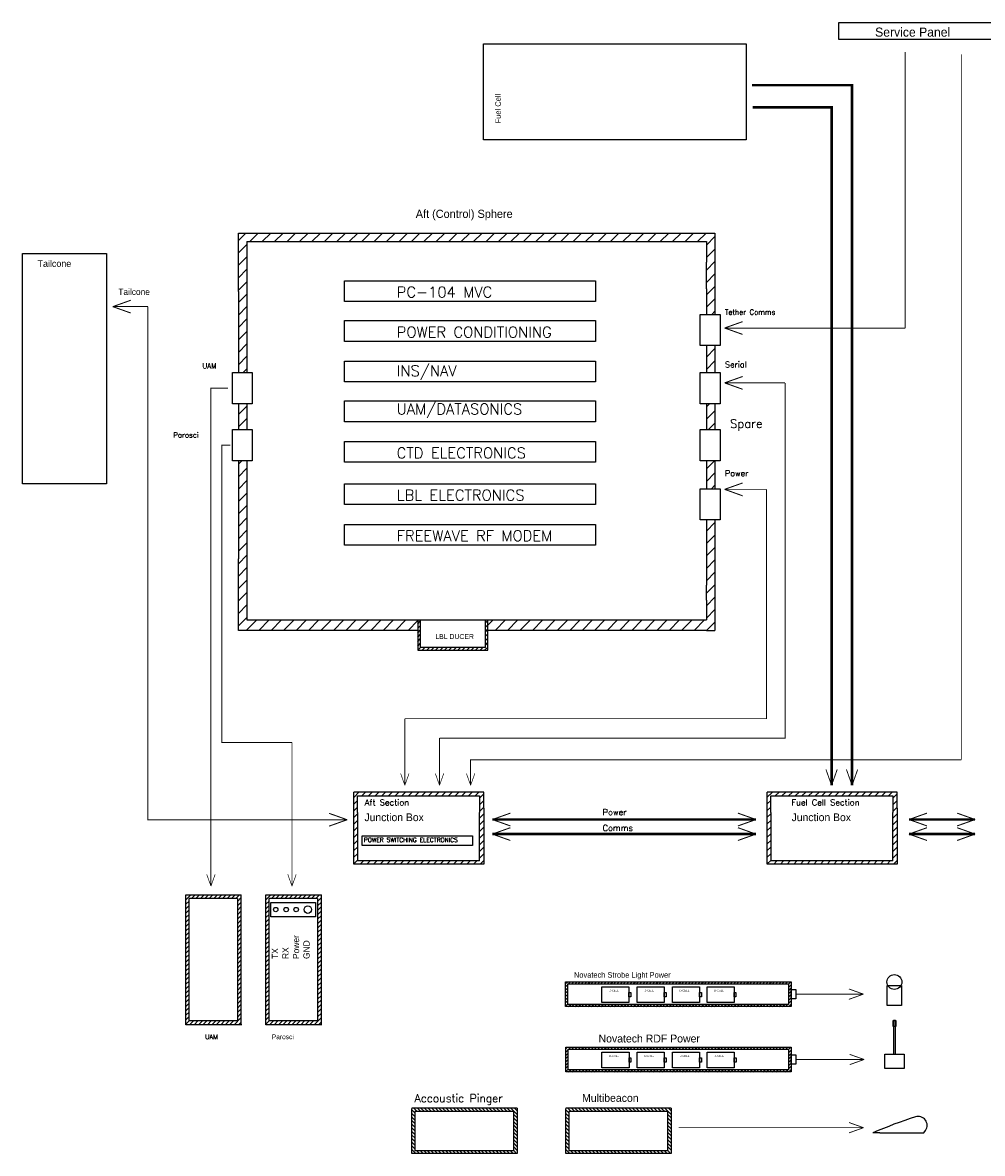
# Model space of a CAD drawing. Extents: x 2.6 to 26, y 0.9 to 19.9.
# Tile 1 of 3: x 2.6 to 16.2, y 3.8 to 19.9. Entities that reach past the tile are written whole.
import ezdxf

# ---------------------------------------------------------------- set-up
doc = ezdxf.new("R2010")
doc.units = 0
doc.header["$MEASUREMENT"] = 0
doc.layers.get('0').update_dxf_attribs({"linetype": 'CONTINUOUS'})
doc.styles.add('ADESK1', font='romans')

msp = doc.modelspace()

# ---------------------------------------------------------------- hatches: boundary and pattern name
at = {"ltscale": 0.003}
h = msp.add_hatch(dxfattribs=at)
h.set_pattern_fill('ANSI31', color=3, style=0)
h.paths.add_polyline_path([(12.294, 16.765), (12.294, 16.471), (12.294, 16.413), (12.294, 16.092), (12.294, 15.729), (12.415, 15.729), (12.415, 16.092), (12.415, 16.413), (12.415, 16.471), (12.415, 16.886), (12.294, 16.886), (5.643, 16.886), (5.643, 16.054), (5.643, 14.902), (5.764, 14.902), (5.764, 16.054), (5.764, 16.765)])
h.paths.add_polyline_path([(5.764, 14.458), (5.643, 14.458), (5.643, 14.091), (5.764, 14.091)])
h.paths.add_polyline_path([(5.643, 12.255), (5.643, 11.236), (8.192, 11.236), (8.192, 11.384), (5.764, 11.384), (5.764, 12.255), (5.764, 13.647), (5.643, 13.647)])
h.paths.add_polyline_path([(9.188, 11.384), (9.188, 11.359), (9.188, 11.264), (9.188, 11.236), (12.294, 11.236), (12.415, 11.236), (12.415, 11.663), (12.415, 11.673), (12.415, 11.88), (12.415, 12.806), (12.294, 12.806), (12.294, 11.88), (12.294, 11.673), (12.294, 11.663), (12.294, 11.384)])
h.paths.add_polyline_path([(12.415, 13.647), (12.294, 13.647), (12.294, 13.25), (12.415, 13.25)])
h.paths.add_polyline_path([(12.294, 14.091), (12.415, 14.091), (12.415, 14.458), (12.294, 14.458)])
h.paths.add_polyline_path([(12.415, 15.285), (12.294, 15.285), (12.294, 14.902), (12.415, 14.902)], flags=17)
h = msp.add_hatch()
h.set_pattern_fill('ANSI31', color=3, scale=0.357269, style=0)
h.set_pattern_definition([(45, (10.37441, 13.70058), (-0.0315784, 0.0315784), [])])
h.paths.add_polyline_path([(9.153, 10.99), (8.229, 10.99), (8.229, 11.384), (8.192, 11.384), (8.192, 10.952), (9.188, 10.952), (9.188, 11.264), (9.188, 11.359), (9.188, 11.384), (9.153, 11.384), (9.153, 11.324), (9.153, 11.236)])
h = msp.add_hatch()
h.set_pattern_fill('ANSI31', color=3, scale=0.535904, style=0)
h.set_pattern_definition([(45, (14.274927, 13.29622), (-0.04736764, 0.04736764), [])])
h.paths.add_polyline_path([(7.282, 8.936), (7.282, 8.703), (7.282, 7.913), (9.13, 7.913), (9.13, 8.708), (9.13, 8.936)])
h.paths.add_polyline_path([(9.07, 8.881), (9.07, 8.648), (9.07, 7.959), (7.334, 7.959), (7.334, 8.648), (7.334, 8.881)], flags=16)
h = msp.add_hatch()
h.set_pattern_fill('ANSI31', color=3, scale=0.535904, style=0)
h.set_pattern_definition([(45, (20.15015, 13.29622), (-0.04736764, 0.04736764), [])])
h.paths.add_polyline_path([(13.158, 8.936), (13.158, 8.703), (13.158, 7.913), (15.006, 7.913), (15.006, 8.708), (15.006, 8.936)])
h.paths.add_polyline_path([(14.946, 8.881), (14.946, 8.648), (14.946, 7.959), (13.209, 7.959), (13.209, 8.648), (13.209, 8.881)], flags=16)
h = msp.add_hatch()
h.set_pattern_fill('ANSI31', color=3, scale=0.357269, angle=-180, style=0)
h.set_pattern_definition([(225, (38.580394, 5.34148), (0.03157843, -0.03157843), [])])
h.paths.add_polyline_path([(4.896, 5.626), (5.685, 5.626), (5.685, 5.686), (5.685, 7.422), (5.685, 7.474), (4.896, 7.474)])
h.paths.add_polyline_path([(4.942, 7.422), (5.63, 7.422), (5.63, 5.686), (4.942, 5.686)], flags=16)
h = msp.add_hatch()
h.set_pattern_fill('ANSI31', color=3, scale=0.357269, angle=-180, style=0)
h.set_pattern_definition([(225, (39.717786, 5.34148), (0.03157843, -0.03157843), [])])
h.paths.add_polyline_path([(6.033, 5.626), (6.823, 5.626), (6.823, 5.686), (6.823, 7.422), (6.823, 7.474), (6.033, 7.474)])
h.paths.add_polyline_path([(6.079, 7.422), (6.768, 7.422), (6.768, 5.686), (6.079, 5.686)], flags=16)
h = msp.add_hatch()
h.set_pattern_fill('ANSI31', color=3, scale=0.260351, style=0)
h.set_pattern_definition([(45, (-3.58259, 10.10288), (-0.02301202, 0.02301202), [])])
h.paths.add_polyline_path([(10.294, 5.887), (13.498, 5.887), (13.498, 6.239), (10.294, 6.239)])
h.paths.add_polyline_path([(10.327, 5.918), (13.46, 5.918), (13.46, 6.21), (10.327, 6.21)], flags=16)
h = msp.add_hatch()
h.set_pattern_fill('ANSI31', color=3, scale=0.260351, style=0)
h.set_pattern_definition([(45, (-3.58055, 9.173842), (-0.02301202, 0.02301202), [])])
h.paths.add_polyline_path([(10.296, 4.958), (13.5, 4.958), (13.5, 5.31), (10.296, 5.31)])
h.paths.add_polyline_path([(10.329, 4.989), (13.462, 4.989), (13.462, 5.281), (10.329, 5.281)], flags=16)
h = msp.add_hatch()
h.set_pattern_fill('ANSI31', color=3, scale=0.289279, angle=-90, style=0)
h.set_pattern_definition([(315, (9.836045, 31.07294), (0.02556891, 0.02556891), [])])
h.paths.add_polyline_path([(9.606, 3.799), (9.606, 4.438), (9.557, 4.438), (8.152, 4.438), (8.11, 4.438), (8.11, 3.799)])
h.paths.add_polyline_path([(8.152, 3.836), (8.152, 4.393), (9.557, 4.393), (9.557, 3.836)], flags=16)
h = msp.add_hatch()
h.set_pattern_fill('ANSI31', color=3, scale=0.289279, angle=-90, style=0)
h.set_pattern_definition([(315, (12.024295, 31.07294), (0.02556891, 0.02556891), [])])
h.paths.add_polyline_path([(11.794, 3.799), (11.794, 4.438), (11.746, 4.438), (10.34, 4.438), (10.298, 4.438), (10.298, 3.799)])
h.paths.add_polyline_path([(10.34, 3.836), (10.34, 4.393), (11.746, 4.393), (11.746, 3.836)], flags=16)

# ---------------------------------------------------------------- linework, layer by layer
for p, q in [((12.294, 16.886), (12.415, 16.886)), ((5.764, 16.765), (12.294, 16.765)), ((5.764, 16.765), (5.764, 16.054)), ((12.294, 16.765), (12.294, 16.471)), ((12.294, 16.413), (12.294, 16.471)), ((12.294, 16.092), (12.294, 16.413)), ((12.415, 16.471), (12.415, 16.413)), ((12.415, 16.413), (12.415, 16.092)), ((12.294, 16.092), (12.294, 15.729)), ((12.415, 16.092), (12.415, 15.729)), ((12.489, 15.729), (12.489, 15.285)), ((12.294, 15.285), (12.294, 14.902)), ((12.415, 15.285), (12.415, 14.902)), ((5.84, 14.902), (5.84, 14.458)), ((12.489, 14.902), (12.489, 14.458)), ((5.84, 14.091), (5.84, 13.647)), ((12.489, 14.091), (12.489, 13.647)), ((12.489, 13.25), (12.489, 12.806)), ((12.294, 12.806), (12.294, 11.88)), ((12.415, 12.806), (12.415, 11.88)), ((5.764, 12.255), (5.764, 11.384)), ((12.294, 11.673), (12.294, 11.88)), ((12.415, 11.88), (12.415, 11.663)), ((12.294, 11.663), (12.294, 11.673)), ((12.294, 11.663), (12.294, 11.384)), ((12.415, 11.673), (12.415, 11.663)), ((5.764, 11.384), (12.294, 11.384)), ((8.192, 11.384), (8.192, 10.952)), ((8.229, 11.384), (8.229, 10.99)), ((9.153, 11.324), (9.153, 11.384)), ((9.153, 11.236), (9.153, 11.324)), ((9.188, 11.359), (9.188, 11.384)), ((9.188, 11.264), (9.188, 11.359)), ((9.188, 10.952), (9.188, 11.264)), ((9.153, 10.99), (9.153, 11.236)), ((12.294, 11.236), (12.415, 11.236)), ((8.192, 10.952), (9.188, 10.952)), ((9.153, 10.99), (8.229, 10.99)), ((7.282, 8.703), (7.282, 8.936)), ((9.13, 8.936), (7.282, 8.936)), ((7.334, 8.648), (7.334, 8.881)), ((7.334, 8.881), (9.07, 8.881)), ((9.07, 8.881), (9.07, 8.648)), ((9.13, 8.708), (9.13, 8.936)), ((13.158, 8.703), (13.158, 8.936)), ((15.006, 8.936), (13.158, 8.936)), ((13.209, 8.648), (13.209, 8.881)), ((13.209, 8.881), (14.946, 8.881)), ((14.946, 8.881), (14.946, 8.648)), ((15.006, 8.708), (15.006, 8.936)), ((9.13, 8.708), (9.13, 7.913)), ((15.006, 8.708), (15.006, 7.913)), ((7.334, 8.648), (7.334, 7.959)), ((9.07, 7.959), (9.07, 8.648)), ((13.209, 8.648), (13.209, 7.959)), ((14.946, 7.959), (14.946, 8.648)), ((9.07, 7.959), (7.334, 7.959)), ((14.946, 7.959), (13.209, 7.959)), ((4.942, 5.686), (4.942, 7.422)), ((5.63, 7.422), (4.942, 7.422)), ((5.63, 7.422), (5.63, 5.686)), ((5.685, 7.422), (5.685, 7.474)), ((5.685, 5.686), (5.685, 7.422)), ((6.079, 5.686), (6.079, 7.422)), ((6.768, 7.422), (6.079, 7.422)), ((6.768, 7.422), (6.768, 5.686)), ((6.823, 7.422), (6.823, 7.474)), ((6.823, 5.686), (6.823, 7.422)), ((4.942, 5.686), (5.63, 5.686)), ((5.685, 5.626), (5.685, 5.686)), ((6.079, 5.686), (6.768, 5.686)), ((6.823, 5.626), (6.823, 5.686)), ((5.69, 5.626), (4.896, 5.626)), ((6.828, 5.626), (6.033, 5.626)), ((8.152, 4.442), (8.11, 4.442)), ((9.557, 4.442), (8.152, 4.442)), ((8.152, 4.397), (9.557, 4.397)), ((8.152, 4.393), (8.152, 3.836)), ((9.606, 4.442), (9.557, 4.442)), ((9.557, 3.836), (9.557, 4.393)), ((9.606, 4.442), (9.606, 3.799)), ((10.34, 4.442), (10.298, 4.442)), ((11.746, 4.442), (10.34, 4.442)), ((10.34, 4.397), (11.746, 4.397)), ((10.34, 4.393), (10.34, 3.836)), ((11.794, 4.442), (11.746, 4.442)), ((11.746, 3.836), (11.746, 4.393)), ((11.794, 4.442), (11.794, 3.799)), ((14.761, 4.09), (14.662, 4.09)), ((14.761, 4.09), (15.386, 4.09)), ((9.557, 3.836), (8.152, 3.836)), ((11.746, 3.836), (10.34, 3.836))]:
    msp.add_line(p, q)
for p, q in [((5.643, 16.054), (5.643, 14.902)), ((5.764, 16.054), (5.764, 14.902)), ((5.643, 14.458), (5.643, 14.091)), ((5.764, 14.458), (5.764, 14.091)), ((12.294, 14.458), (12.294, 14.091)), ((12.415, 14.458), (12.415, 14.091)), ((5.643, 13.647), (5.643, 12.255)), ((5.764, 13.647), (5.764, 12.255)), ((12.294, 13.647), (12.294, 13.25)), ((12.415, 13.647), (12.415, 13.25)), ((12.415, 12.806), (12.415, 12.712))]:
    msp.add_line(p, q, dxfattribs=at)
for points in [[(14.175, 19.878), (17.079, 19.878), (17.079, 19.636), (14.175, 19.636)], [(9.127, 18.213), (9.127, 19.574), (12.86, 19.574), (12.86, 18.213)], [(2.577, 16.596), (3.771, 16.596), (3.771, 13.319), (2.577, 13.319)], [(7.15, 16.205), (10.721, 16.205), (10.721, 15.91), (7.15, 15.91)], [(7.15, 15.64), (10.721, 15.64), (10.721, 15.345), (7.15, 15.345)], [(7.15, 15.063), (10.721, 15.063), (10.721, 14.768), (7.15, 14.768)], [(7.15, 14.498), (10.721, 14.498), (10.721, 14.203), (7.15, 14.203)], [(7.15, 13.921), (10.721, 13.921), (10.721, 13.626), (7.15, 13.626)], [(7.15, 13.32), (10.721, 13.32), (10.721, 13.026), (7.15, 13.026)], [(7.15, 12.743), (10.721, 12.743), (10.721, 12.449), (7.15, 12.449)], [(7.404, 8.314), (8.972, 8.314), (8.972, 8.176), (7.404, 8.176)], [(6.739, 7.161), (6.106, 7.161), (6.106, 7.367), (6.739, 7.367)], [(10.294, 6.239), (13.498, 6.239), (13.498, 5.887), (10.294, 5.887)], [(10.327, 6.21), (13.46, 6.21), (13.46, 5.918), (10.327, 5.918)], [(10.809, 6.165), (11.193, 6.165), (11.193, 5.946), (10.809, 5.946)], [(11.31, 6.165), (11.695, 6.165), (11.695, 5.946), (11.31, 5.946)], [(11.812, 6.165), (12.196, 6.165), (12.196, 5.946), (11.812, 5.946)], [(12.304, 6.165), (12.688, 6.165), (12.688, 5.946), (12.304, 5.946)], [(13.498, 6.129), (13.564, 6.129), (13.564, 5.997), (13.498, 5.997)], [(14.866, 6.186), (15.067, 6.186), (15.067, 5.9), (14.866, 5.9)], [(11.193, 6.085), (11.22, 6.085), (11.22, 6.025), (11.193, 6.025)], [(11.695, 6.085), (11.721, 6.085), (11.721, 6.025), (11.695, 6.025)], [(12.196, 6.085), (12.223, 6.085), (12.223, 6.025), (12.196, 6.025)], [(12.688, 6.085), (12.715, 6.085), (12.715, 6.025), (12.688, 6.025)], [(14.948, 5.689), (14.987, 5.689), (14.987, 5.601), (14.948, 5.601)], [(14.981, 5.689), (14.954, 5.689), (14.954, 5.209), (14.981, 5.209)], [(10.296, 5.31), (13.5, 5.31), (13.5, 4.958), (10.296, 4.958)], [(10.329, 5.281), (13.462, 5.281), (13.462, 4.989), (10.329, 4.989)], [(10.811, 5.236), (11.195, 5.236), (11.195, 5.017), (10.811, 5.017)], [(11.195, 5.156), (11.222, 5.156), (11.222, 5.096), (11.195, 5.096)], [(11.312, 5.236), (11.697, 5.236), (11.697, 5.017), (11.312, 5.017)], [(11.697, 5.156), (11.723, 5.156), (11.723, 5.096), (11.697, 5.096)], [(11.814, 5.236), (12.198, 5.236), (12.198, 5.017), (11.814, 5.017)], [(12.198, 5.156), (12.225, 5.156), (12.225, 5.096), (12.198, 5.096)], [(12.306, 5.236), (12.69, 5.236), (12.69, 5.017), (12.306, 5.017)], [(12.69, 5.156), (12.717, 5.156), (12.717, 5.096), (12.69, 5.096)], [(13.5, 5.2), (13.566, 5.2), (13.566, 5.068), (13.5, 5.068)], [(14.83, 5.209), (15.105, 5.209), (15.105, 5.008), (14.83, 5.008)]]:
    msp.add_lwpolyline(points, close=True)
at = {"color": 5, "ltscale": 0.003}
for points, const_width in [([(15.12, 19.459), (15.12, 15.535)], 0.0137), ([(15.918, 19.426), (15.918, 9.396)], 0.0137), ([(14.074, 17.529), (14.074, 18.673), (12.951, 18.673)], 0.0363), ([(4.357, 15.839), (4.357, 10.178)], 0.0137), ([(12.554, 15.535), (15.12, 15.535)], 0.0137), ([(5.253, 7.599), (5.253, 14.681), (5.495, 14.681)], 0.0137), ([(13.414, 14.755), (13.414, 9.704), (8.686, 9.704)], 0.0137), ([(12.554, 14.755), (13.414, 14.755)], 0.0137), ([(5.529, 13.87), (5.409, 13.87), (5.409, 9.643), (6.405, 9.643)], 0.0137), ([(13.149, 11.33), (13.149, 13.241)], 0.0137), ([(13.149, 11.33), (13.149, 9.98), (8.425, 9.98)], 0.0137), ([(4.357, 10.178), (4.357, 8.543), (7.189, 8.543)], 0.0137), ([(8.009, 9.033), (8.009, 9.98)], 0.0137), ([(8.211, 9.98), (8.009, 9.98)], 0.0137), ([(8.425, 9.98), (8.211, 9.98)], 0.0137), ([(8.502, 9.033), (8.502, 9.704)], 0.0137), ([(8.624, 9.704), (8.502, 9.704)], 0.0137), ([(8.686, 9.704), (8.624, 9.704)], 0.0137), ([(8.944, 9.033), (8.944, 9.396), (15.918, 9.396)], 0.0137), ([(6.405, 9.033), (6.405, 7.599)], 0.0137)]:
    msp.add_lwpolyline(points, dxfattribs=dict(at, const_width=const_width))
at = {"color": 5}
for points, const_width in [([(12.944, 18.989), (14.365, 18.989), (14.365, 17.529)], 0.0357), ([(14.074, 17.529), (14.074, 9.491)], 0.0357), ([(14.365, 17.529), (14.365, 9.491)], 0.0357), ([(3.859, 15.839), (4.114, 15.93)], 0.0143), ([(3.859, 15.839), (4.114, 15.748)], 0.0143), ([(4.357, 15.839), (3.859, 15.839)], 0.0143), ([(12.554, 15.535), (12.81, 15.626)], 0.0143), ([(12.554, 15.535), (12.81, 15.444)], 0.0143), ([(12.554, 14.755), (12.81, 14.846)], 0.0143), ([(12.554, 14.755), (12.81, 14.664)], 0.0143), ([(12.554, 13.241), (12.81, 13.332)], 0.0143), ([(12.554, 13.241), (12.81, 13.149)], 0.0143), ([(12.554, 13.241), (13.149, 13.241)], 0.00953), ([(6.405, 9.643), (6.405, 9.033)], 0.0134), ([(14.074, 9.491), (14.074, 9.033)], 0.0357), ([(14.365, 9.491), (14.365, 9.033)], 0.0357), ([(8.009, 9.033), (7.949, 9.201)], 0.00941), ([(8.009, 9.033), (8.069, 9.201)], 0.00941), ([(8.502, 9.033), (8.442, 9.201)], 0.00941), ([(8.502, 9.033), (8.562, 9.201)], 0.00941), ([(8.944, 9.033), (8.884, 9.201)], 0.00941), ([(8.944, 9.033), (9.004, 9.201)], 0.00941), ([(14.074, 9.033), (13.994, 9.258)], 0.0126), ([(14.074, 9.033), (14.154, 9.258)], 0.0126), ([(14.365, 9.033), (14.285, 9.258)], 0.0126), ([(14.365, 9.033), (14.445, 9.258)], 0.0126), ([(7.189, 8.543), (6.933, 8.634)], 0.0143), ([(7.189, 8.543), (6.933, 8.452)], 0.0143), ([(9.253, 8.546), (12.999, 8.546)], 0.0357), ([(9.253, 8.546), (9.509, 8.637)], 0.0143), ([(9.253, 8.546), (9.509, 8.455)], 0.0143), ([(12.999, 8.546), (12.743, 8.637)], 0.0143), ([(12.999, 8.546), (12.743, 8.455)], 0.0143), ([(15.174, 8.546), (16.114, 8.546)], 0.0357), ([(15.174, 8.546), (15.43, 8.637)], 0.0143), ([(15.174, 8.546), (15.43, 8.455)], 0.0143), ([(16.114, 8.546), (15.858, 8.637)], 0.0143), ([(16.114, 8.546), (15.858, 8.455)], 0.0143), ([(9.253, 8.339), (9.509, 8.43)], 0.0143), ([(12.999, 8.339), (12.743, 8.43)], 0.0143), ([(15.174, 8.339), (15.43, 8.43)], 0.0143), ([(16.114, 8.339), (15.858, 8.43)], 0.0143), ([(9.253, 8.339), (12.999, 8.339)], 0.0357), ([(9.253, 8.339), (9.509, 8.248)], 0.0143), ([(12.999, 8.339), (12.743, 8.248)], 0.0143), ([(15.174, 8.339), (16.114, 8.339)], 0.0357), ([(15.174, 8.339), (15.43, 8.248)], 0.0143), ([(16.114, 8.339), (15.858, 8.248)], 0.0143), ([(5.253, 7.599), (5.193, 7.767)], 0.00941), ([(5.253, 7.599), (5.313, 7.767)], 0.00941), ([(6.405, 7.599), (6.345, 7.767)], 0.00941), ([(6.405, 7.599), (6.465, 7.767)], 0.00941), ([(14.527, 6.063), (14.32, 6.137)], 0.0116), ([(13.564, 6.063), (13.937, 6.063)], 0.0116), ([(13.937, 6.063), (14.527, 6.063)], 0.0116), ([(14.527, 6.063), (14.32, 5.989)], 0.0116), ([(14.537, 5.134), (14.33, 5.207)], 0.0116), ([(13.566, 5.134), (13.937, 5.134)], 0.0116), ([(13.937, 5.134), (14.537, 5.134)], 0.0116), ([(14.537, 5.134), (14.33, 5.06)], 0.0116), ([(14.528, 4.164), (14.321, 4.238)], 0.0116), ([(11.903, 4.164), (13.937, 4.164)], 0.0116), ([(13.937, 4.164), (14.528, 4.164)], 0.0116), ([(14.528, 4.164), (14.321, 4.09)], 0.0116)]:
    msp.add_lwpolyline(points, dxfattribs=dict(at, const_width=const_width))
for points in [[(5.643, 16.054), (5.643, 16.886), (12.294, 16.886)], [(12.415, 16.886), (12.415, 16.471)], [(12.489, 15.285), (12.207, 15.285), (12.207, 15.729), (12.489, 15.729)], [(5.84, 14.458), (5.558, 14.458), (5.558, 14.902), (5.84, 14.902)], [(12.489, 14.458), (12.207, 14.458), (12.207, 14.902), (12.489, 14.902)], [(5.84, 13.647), (5.558, 13.647), (5.558, 14.091), (5.84, 14.091)], [(12.489, 13.647), (12.207, 13.647), (12.207, 14.091), (12.489, 14.091)], [(12.489, 12.806), (12.207, 12.806), (12.207, 13.25), (12.489, 13.25)], [(8.192, 11.236), (5.643, 11.236), (5.643, 12.255)], [(12.415, 11.663), (12.415, 11.236)], [(12.294, 11.236), (9.188, 11.236)], [(9.13, 7.913), (7.282, 7.913), (7.282, 8.703)], [(15.006, 7.913), (13.158, 7.913), (13.158, 8.703)], [(4.896, 5.626), (4.896, 7.474), (5.685, 7.474)], [(6.033, 5.626), (6.033, 7.474), (6.823, 7.474)], [(9.606, 3.799), (8.11, 3.799), (8.11, 4.438)], [(11.794, 3.799), (10.298, 3.799), (10.298, 4.438)]]:
    msp.add_lwpolyline(points)
at = {"const_width": 0.00953}
msp.add_lwpolyline([(4.749, 11.377), (4.749, 11.377)], dxfattribs=at)
msp.add_lwpolyline([(15.386, 4.09), (15.41, 4.125, 0.713306), (15.266, 4.318, 0.026756), (14.662, 4.09, 0.026756)], format="xyb")
for centre, radius in [((6.174, 7.266), 0.0314), ((6.322, 7.266), 0.0314), ((6.464, 7.266), 0.0314), ((6.63, 7.265), 0.053), ((14.967, 6.236), 0.106)]:
    msp.add_circle(centre, radius)

# ---------------------------------------------------------------- texts
for s, height, p in [('Service Panel', 0.12935, (14.693, 19.678)), ('Aft (Control) Sphere', 0.11584, (8.164, 17.101)), ('Tailcone', 0.0947, (2.789, 16.404)), ('Tailcone', 0.0888, (3.937, 16.005)), ('LBL DUCER', 0.0708, (8.442, 11.113)), ('Junction Box', 0.11015, (7.435, 8.523)), ('Junction Box', 0.11015, (13.506, 8.523)), ('Novatech Strobe Light Power', 0.079, (10.413, 6.297)), ('D-CELL', 0.0282, (10.91, 6.1)), ('D-CELL', 0.0282, (11.412, 6.1)), ('D-CELL', 0.0282, (11.913, 6.1)), ('D-CELL', 0.0282, (12.405, 6.1)), ('Parosci', 0.0682, (6.118, 5.422)), ('Novatech RDF Power', 0.11143, (10.762, 5.376)), ('D-CELL', 0.0282, (10.912, 5.171)), ('D-CELL', 0.0282, (11.414, 5.171)), ('D-CELL', 0.0282, (11.915, 5.171)), ('D-CELL', 0.0282, (12.407, 5.171)), ('Multibeacon', 0.11143, (10.528, 4.531))]:
    msp.add_text(s, height=height).set_placement(p)
for s, height, p in [('Fuel Cell', 0.0797, (9.373, 18.445)), ('Power', 0.0895, (6.507, 6.563)), ('GND', 0.0895, (6.656, 6.563)), ('TX', 0.0895, (6.208, 6.563)), ('RX', 0.0895, (6.358, 6.563))]:
    msp.add_text(s, height=height, rotation=90).set_placement(p)
at = {"ltscale": 0.003, "style": 'ADESK1'}
for s, height, p in [('PC-104 MVC', 0.1531, (7.893, 15.969)), ('Tether Comms', 0.07291, (12.558, 15.724)), ('POWER CONDITIONING', 0.15306, (7.893, 15.4)), ('UAM', 0.0729, (5.132, 14.961)), ('INS/NAV', 0.1531, (7.893, 14.85)), ('Serial', 0.0837, (12.559, 14.974)), ('UAM/DATASONICS', 0.15306, (7.893, 14.307)), ('Spare', 0.1208, (12.631, 14.115)), ('Parosci', 0.0729, (4.718, 13.977)), ('CTD ELECTRONICS', 0.15306, (7.893, 13.683)), ('Power', 0.0837, (12.559, 13.427)), ('LBL ELECTRONICS', 0.15306, (7.893, 13.082)), ('FREEWAVE RF MODEM', 0.15306, (7.893, 12.504)), ('POWER SWITCHING ELECTRONICS', 0.06142, (7.427, 8.226)), ('UAM', 0.0668, (5.17, 5.424))]:
    msp.add_text(s, height=height, dxfattribs=at).set_placement(p)
at = {"style": 'ADESK1'}
for s, height, p in [('Aft Section', 0.08565, (7.439, 8.746)), ('Power', 0.0856, (10.82, 8.608)), ('Fuel Cell Section', 0.08565, (13.503, 8.746)), ('Comms', 0.0856, (10.82, 8.383)), ('Accoustic Pinger', 0.11191, (8.148, 4.527))]:
    msp.add_text(s, height=height, dxfattribs=at).set_placement(p)

doc.saveas('drawing.dxf')
